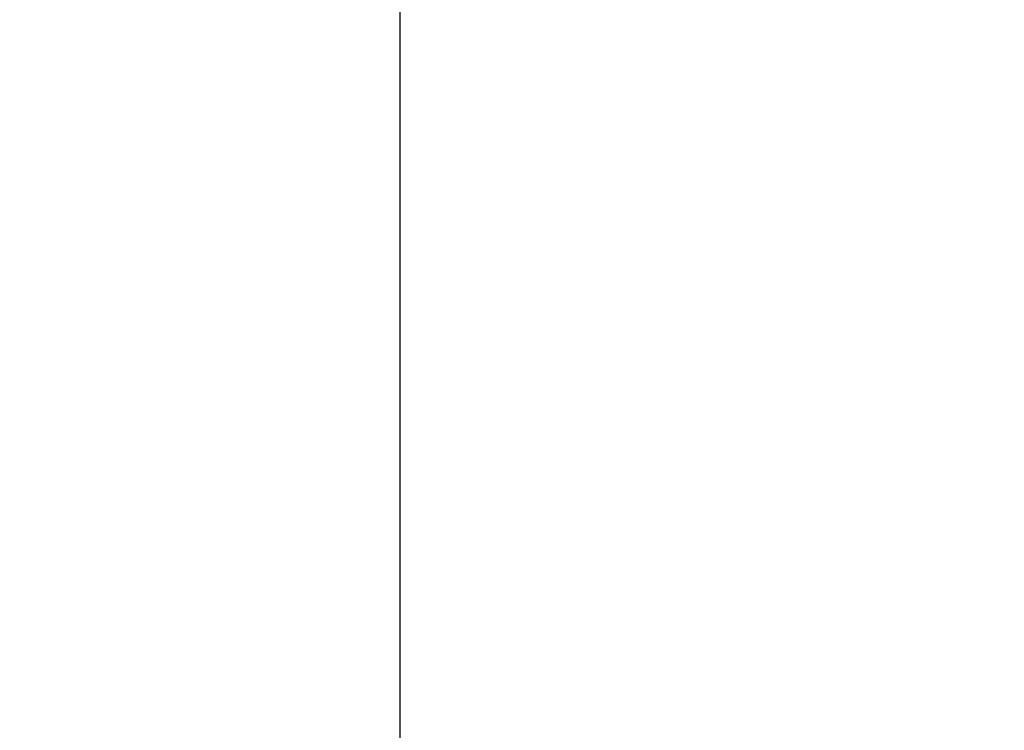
# Model space of a CAD drawing. Header units: metres. Extents: x 63115 to 703450, y -261936 to -53969.
# Tile 175 of 256: x 159630.85 to 159633.31, y -134564.37 to -134562.59. Entities that reach past the tile are written whole.
import ezdxf

# ---------------------------------------------------------------- set-up
doc = ezdxf.new("R2010")
doc.units = ezdxf.units.M
doc.linetypes.add('DASHDOT2', pattern=[12.7, 6.35, -3.175, 0, -3.175])
doc.layers.add('_01-STRAMIENEN', color=253, linetype='DASHDOT2')
doc.layers.add('_03-PROJECTION', color=1, linetype='Continuous')
doc.layers.add('_01Hulplijnen', color=6, linetype='Continuous', plot=False)

# ---------------------------------------------------------------- blocks, each defined once
blk = doc.blocks.new('*U396')
at = {"layer": '_01-STRAMIENEN'}
blk.add_lwpolyline([(-1300, 5487.358), (-1300, -4768.642)], dxfattribs=at)
at = {"layer": '_01Hulplijnen'}
blk.add_lwpolyline([(-1300, 5487.358), (-1300, -4768.642)], dxfattribs=at)
blk = doc.blocks.new('*U255')
at = {"layer": '_01Hulplijnen'}
blk.add_lwpolyline([(-1300, -766.0302), (-1300, -4752.8389)], dxfattribs=at)

msp = doc.modelspace()

# ---------------------------------------------------------------- linework, layer by layer
at = {"layer": '_03-PROJECTION'}
for start_param, end_param in [(5.35272, 10.194284), (0.531155, 2.601165)]:
    msp.add_ellipse((160931.8001, -130410.6056), major_axis=(-6500, 0), ratio=0.638462, start_param=start_param, end_param=end_param, dxfattribs=at)

# ---------------------------------------------------------------- block references
for name in ['*U396', '*U255']:
    msp.add_blockref(name, (160931.8001, -130410.6056), dxfattribs=at)

doc.saveas('drawing.dxf')
